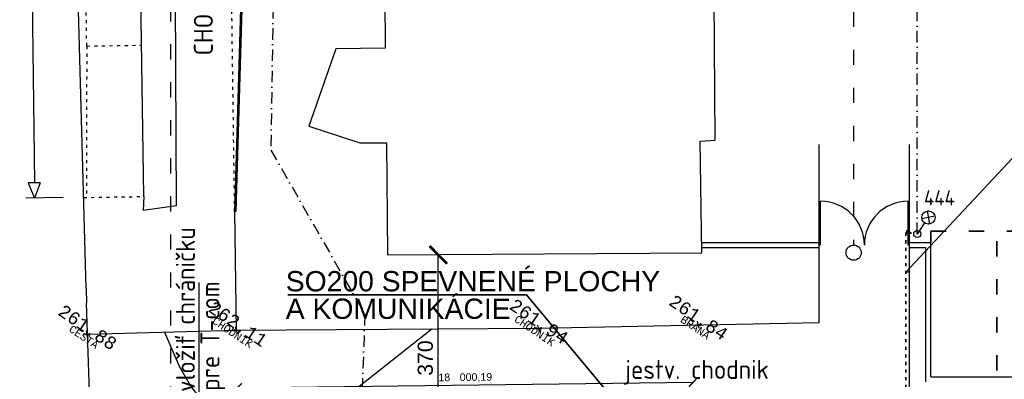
# Model space of a CAD drawing. Extents: x 4743276 to 9726129, y -4307434 to -1665362.
# Tile 49 of 121: x 4809615 to 4848494, y -2010024 to -1995837. Entities that reach past the tile are written whole.
import ezdxf
from ezdxf.enums import TextEntityAlignment as Align

# ---------------------------------------------------------------- set-up
doc = ezdxf.new("R2010")
doc.units = 0
doc.header["$MEASUREMENT"] = 0
doc.linetypes.add('ACAD_ISO03W100', pattern=[30, 12, -18])
doc.linetypes.add('BODKOCIARKOVANA_3', pattern=[5.6, 3, -1.3, 0, -1.3])
doc.layers.get('0').update_dxf_attribs({"linetype": 'CONTINUOUS'})
doc.layers.get('Defpoints').update_dxf_attribs({"color": 61, "linetype": 'CONTINUOUS'})
for name, color, linetype in [('body', 7, 'CONTINUOUS'), ('DIM', 7, 'CONTINUOUS'), ('MÚRY', 1, 'CONTINUOUS'), ('POPIS', 50, 'CONTINUOUS'), ('siete', 6, 'CONTINUOUS'), ('TENKÁ', 7, 'CONTINUOUS'), ('Výšky', 64, 'CONTINUOUS'), ('ZARIADOVACIE', 144, 'CONTINUOUS')]:
    doc.layers.add(name, color=color, linetype=linetype)
doc.styles.add('MONOTXT', font='MONOTXT', dxfattribs={"height": 0.2})
doc.styles.add('styl1', font='arial.ttf')
doc.styles.add('Style-Arial', font='arial.ttf')
doc.styles.add('STYLE1', font='isocp.shx')
doc.dimstyles.new('STANDARD 100', dxfattribs={"dimtxt": 300, "dimasz": 350, "dimexe": 10, "dimexo": 200, "dimgap": 100, "dimtad": 1, "dimdsep": 46, "dimlunit": 6, "dimtxsty": 'Style-Arial', "dimblk": 'ARCHTICK', "dimblk1": 'OBLIQUE', "dimblk2": 'ARCHTICK', "dimcen": 2.5, "dimse1": 1, "dimse2": 1, "dimadec": 0, "dimazin": 0, "dimtfac": 1, "dimtmove": 1, "dimatfit": 3, "dimldrblk": 'OBLIQUE', "dimfxl": 1, "dimtolj": 1, "dimtzin": 0, "dimarcsym": 0})
doc.dimstyles.new('STANDARD 200', dxfattribs={"dimtxt": 600, "dimasz": 700, "dimexe": 10, "dimexo": 200, "dimgap": 100, "dimtad": 1, "dimdsep": 46, "dimlunit": 6, "dimtxsty": 'Style-Arial', "dimblk": 'ARCHTICK', "dimblk1": 'OBLIQUE', "dimblk2": 'ARCHTICK', "dimcen": 2.5, "dimse1": 1, "dimse2": 1, "dimadec": 0, "dimazin": 0, "dimtfac": 1, "dimtmove": 1, "dimatfit": 3, "dimldrblk": 'OBLIQUE', "dimfxl": 1, "dimtolj": 1, "dimtzin": 0, "dimarcsym": 0})

# ---------------------------------------------------------------- blocks, each defined once
blk = doc.blocks.new('_ArchTick')
at = {"color": 0, "linetype": 'ByBlock', "const_width": 0.15}
blk.add_lwpolyline([(-0.5, -0.5), (0.5, 0.5)], dxfattribs=at)
blk = doc.blocks.new('*D42229')
at = {"layer": 'Defpoints', "color": 0}
for p in [(4821644, -2005114), (4826144, -2005114), (4821644, -2021484)]:
    blk.add_point(p, dxfattribs=at)
at = {"layer": 'ZARIADOVACIE', "color": 0, "lineweight": -2}
blk.add_line((4826144, -2021484), (4826144, -2005114), dxfattribs=at)
at = {"layer": 'ZARIADOVACIE', "color": 0, "linetype": 'ByBlock', "lineweight": -2, "xscale": 700, "yscale": 700, "zscale": 700}
for p, rotation in [((4826144, -2005114), 90), ((4826144, -2021484), 270)]:
    blk.add_blockref('_ArchTick', p, dxfattribs=dict(at, rotation=rotation))
at = {"layer": 'ZARIADOVACIE', "color": 0, "insert": (4825634, -2010028), "char_height": 600, "attachment_point": 5, "rotation": 90, "style": 'Style-Arial'}
blk.add_mtext('\\A1;16ﾠ370', dxfattribs=at)
blk = doc.blocks.new('_OBLIQUE')
at = {"color": 0, "linetype": 'ByBlock'}
blk.add_line((-0.5, -0.5), (0.5, 0.5), dxfattribs=at)
blk = doc.blocks.new('*D42520')
at = {"layer": 'Defpoints', "color": 0}
for p in [(4836213, -2010137), (4818241, -2012576), (4836240, -2012355)]:
    blk.add_point(p, dxfattribs=at)
at = {"layer": 'DIM', "color": 0, "lineweight": -2}
blk.add_line((4818214, -2010358), (4836213, -2010137), dxfattribs=at)
at = {"layer": 'DIM', "color": 0, "linetype": 'ByBlock', "lineweight": -2, "xscale": 350, "yscale": 350, "zscale": 350}
for p, rotation in [((4836213, -2010137), 0.7014720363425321), ((4818214, -2010358), 180.7014720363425)]:
    blk.add_blockref('_ArchTick', p, dxfattribs=dict(at, rotation=rotation))
at = {"layer": 'DIM', "color": 0, "insert": (4827210, -2009967), "char_height": 300, "attachment_point": 5, "rotation": 0.7015, "style": 'Style-Arial'}
blk.add_mtext('\\A1;18ﾠ000,19', dxfattribs=at)

msp = doc.modelspace()

# ---------------------------------------------------------------- linework, layer by layer
at = {"layer": 'body', "color": 1, "linetype": 'Continuous'}
for p, q in [((4818169.531, -2008094.442), (4818142.546, -2007955.619)), ((4830096.142, -2008023.609), (4829957.319, -2008050.594)), ((4830096.142, -2008023.609), (4830069.158, -2007884.786)), ((4830096.142, -2008023.609), (4830234.966, -2007996.625)), ((4830096.142, -2008023.609), (4830123.127, -2008162.432)), ((4836405.931, -2007873.301), (4836267.107, -2007900.285)), ((4836405.931, -2007873.301), (4836378.946, -2007734.478)), ((4836405.931, -2007873.301), (4836544.754, -2007846.316)), ((4836405.931, -2007873.301), (4836432.915, -2008012.124)), ((4812274.876, -2008256.981), (4812136.052, -2008283.966)), ((4812274.876, -2008256.981), (4812247.891, -2008118.158)), ((4812274.876, -2008256.981), (4812413.699, -2008229.997)), ((4812274.876, -2008256.981), (4812301.86, -2008395.804)), ((4818169.531, -2008094.442), (4818030.708, -2008121.427)), ((4818169.531, -2008094.442), (4818308.354, -2008067.458)), ((4818169.531, -2008094.442), (4818196.515, -2008233.265))]:
    msp.add_line(p, q, dxfattribs=at)
at = {"layer": 'MÚRY', "linetype": 'Continuous'}
for p, q in [((4823945.683, -1982719.215), (4824040.628, -1996956.318)), ((4837078.816, -2000588.074), (4837025.881, -1992941.133)), ((4822101.754, -1996987.433), (4821036.883, -2000032.568)), ((4824040.628, -1996956.318), (4822101.754, -1996987.433)), ((4821036.883, -2000032.568), (4823052.452, -2000692.48)), ((4836487.859, -2000623.707), (4837078.816, -2000588.074)), ((4836544.465, -2005028.397), (4836487.859, -2000623.707)), ((4823052.452, -2000692.48), (4824103.638, -2000689.845)), ((4824103.638, -2000689.845), (4824135.178, -2005113.815)), ((4824135.178, -2005113.815), (4836544.465, -2005028.397))]:
    msp.add_line(p, q, dxfattribs=at)
at = {"layer": 'POPIS', "color": 254}
for p, q in [((4844599.949, -2005795), (4850131, -1999890)), ((4844776.5, -2005795), (4844599.949, -2005795)), ((4816684.5, -2006204), (4816684.5, -2010957))]:
    msp.add_line(p, q, dxfattribs=at)
at = {"layer": 'siete', "color": 5, "linetype": 'ACAD_ISO03W100', "ltscale": 50}
msp.add_line((4815579, -2033405.237), (4815579, -1969181), dxfattribs=at)
at = {"layer": 'siete', "color": 23, "linetype": 'ACAD_ISO03W100', "ltscale": 50}
msp.add_line((4842544.465, -1974523.293), (4842544.465, -2004728.397), dxfattribs=at)
at = {"layer": 'siete', "linetype": 'BODKOCIARKOVANA_3', "lineweight": 25, "ltscale": 150}
msp.add_line((4845055.221, -2004292.574), (4845055.221, -1977474), dxfattribs=at)
at = {"layer": 'siete', "color": 110, "linetype": 'BODKOCIARKOVANA_3', "lineweight": 25, "ltscale": 150}
for p, q in [((4819658.104, -1992816.317), (4819534.104, -2000978.317)), ((4819534.104, -2000978.317), (4823241.104, -2007456.317)), ((4823241.104, -2007456.317), (4823034.604, -2013598.317))]:
    msp.add_line(p, q, dxfattribs=at)
at = {"layer": 'siete', "linetype": 'Continuous'}
for p, q in [((4845445.24, -2003381.992), (4845545.933, -2003897.418)), ((4845753.394, -2003589.844), (4845237.779, -2003689.566)), ((4844645.702, -2004148.98), (4844599.949, -2004257.155)), ((4844825.235, -2004257.155), (4844645.702, -2004148.98)), ((4845348.798, -2003857.328), (4845055.221, -2004292.574)), ((4844599.949, -2004257.155), (4844825.235, -2004257.155))]:
    msp.add_line(p, q, dxfattribs=at)
at = {"layer": 'siete', "linetype": 'ACAD_ISO03W100', "lineweight": 35, "ltscale": 10}
msp.add_line((4844599.949, -2016060.512), (4844599.949, -2004257.155), dxfattribs=at)
at = {"layer": 'siete', "linetype": 'Continuous'}
for centre, radius in [((4845495.585, -2003639.707), 262.5), ((4845055.221, -2004292.574), 140)]:
    msp.add_circle(centre, radius, dxfattribs=at)
at = {"layer": 'siete', "color": 23, "ltscale": 50}
msp.add_circle((4842544.465, -2005028.397), 300, dxfattribs=at)
at = {"layer": 'TENKÁ', "color": 125}
for p, q in [((4809615.446, -1955537.269), (4810197.692, -2002272.536)), ((4810423.415, -2002266.817), (4809956.478, -2002278.648)), ((4809956.478, -2002278.648), (4810205.19, -2002874.354)), ((4809956.478, -2002278.648), (4810205.19, -2002874.354)), ((4810423.415, -2002266.817), (4810205.19, -2002874.354)), ((4810423.415, -2002266.817), (4810205.19, -2002874.354)), ((4811336.489, -2002845.691), (4809864.181, -2002882.995))]:
    msp.add_line(p, q, dxfattribs=at)
at = {"layer": 'TENKÁ', "color": 125, "linetype": 'ACAD_ISO03W100', "ltscale": 10}
for p, q in [((4812263.752, -1996875.92), (4812157.418, -1989614.864)), ((4818103.46, -2003400.009), (4817910.843, -1989576.495)), ((4812263.752, -1996875.92), (4812246.43, -2002848.924)), ((4812263.752, -1996875.92), (4814427.114, -1996844.239)), ((4812263.752, -1996875.92), (4814427.114, -1996844.239)), ((4812141.713, -2002850.536), (4814514.538, -2002814))]:
    msp.add_line(p, q, dxfattribs=at)
at = {"layer": 'TENKÁ', "color": 7, "linetype": 'Continuous'}
for p, q in [((4818466.004, -1990946.664), (4818103.46, -2003400.009)), ((4818515.983, -1990948.119), (4818153.439, -2003401.464)), ((4814514.538, -2002814), (4814344.61, -1991210.364)), ((4815804.256, -2003178.303), (4815755.07, -1991171.472)), ((4841188.777, -2007801.928), (4841188.777, -2000759.5)), ((4844745.757, -2004628.397), (4844745.757, -2000759.5)), ((4814514.538, -2002814), (4814487.8, -2003361.633)), ((4815804.256, -2003178.303), (4814487.8, -2003361.633)), ((4818103.46, -2003400.009), (4818168.871, -2008094.378)), ((4818153.439, -2003401.464), (4818103.46, -2003400.009)), ((4818103.46, -2003400.009), (4818128.449, -2003400.736)), ((4844745.757, -2010624.048), (4844745.757, -2004828.397))]:
    msp.add_line(p, q, dxfattribs=at)
at = {"layer": 'TENKÁ'}
for p, q in [((4841238.777, -2004728.397), (4841238.777, -2002999.907)), ((4844695.757, -2004728.397), (4844695.757, -2002999.907)), ((4836544.465, -2004628.397), (4841188.777, -2004628.397)), ((4836544.465, -2004828.397), (4841188.777, -2004828.397)), ((4844745.757, -2004828.397), (4844745.757, -2004628.397)), ((4844745.757, -2004628.397), (4845595.757, -2004628.397)), ((4844745.757, -2004828.397), (4845395.757, -2004828.397)), ((4845395.757, -2010124.048), (4845395.757, -2004828.397)), ((4845595.757, -2009924.048), (4845595.757, -2004628.397)), ((4812240.673, -2006439.429), (4812256.552, -2007015.31)), ((4812579.536, -2016591.18), (4812256.552, -2007015.31)), ((4845595.757, -2009924.048), (4870571.898, -2009924.048))]:
    msp.add_line(p, q, dxfattribs=at)
at = {"layer": 'TENKÁ', "color": 252, "linetype": 'ACAD_ISO03W100', "lineweight": 35, "ltscale": 50}
for p, q in [((4845595.757, -2004174.048), (4868995.757, -2004174.048)), ((4845595.757, -2004628.397), (4845595.757, -2004174.048)), ((4848195.757, -2009674.048), (4848195.757, -2004174.048))]:
    msp.add_line(p, q, dxfattribs=at)
at = {"layer": 'TENKÁ', "color": 30, "lineweight": 35, "ltscale": 0.25}
for p in [(4820201.741, -2006698.375), (4835235.741, -2013403.568)]:
    msp.add_line(p, (4829632.811, -2006698.375), dxfattribs=at)
at = {"layer": 'TENKÁ'}
msp.add_lwpolyline([(4812240.673, -2006439.429), (4811175.593, -1967813.082), (4810823.629, -1939286.61)], dxfattribs=at)
at = {"layer": 'TENKÁ', "color": 7, "linetype": 'Continuous'}
msp.add_lwpolyline([(4841188.777, -2007801.928), (4830096.142, -2008023.609), (4818169.531, -2008094.442), (4812274.876, -2008256.981)], dxfattribs=at)
at = {"layer": 'TENKÁ'}
for centre, start, end in [((4841238.777, -2004728.397), 0, 90), ((4844695.757, -2004728.397), 90, 180)]:
    msp.add_arc(centre, 1728.49, start, end, dxfattribs=at)
at = {"layer": 'Výšky', "color": 34, "linetype": 'Continuous'}
msp.add_lwpolyline([(4825886.325, -2008048.819), (4823078.833, -2010274.376), (4822327.491, -2010795.163), (4820706.078, -2011656.91), (4818921.149, -2012198.357), (4818754.074, -2012320.876), (4818445.617, -2012686.979), (4818036.558, -2012533.747), (4817482.681, -2011705.761), (4816371.451, -2010295.277), (4815930.485, -2009523.74), (4815350.083, -2008172.105)], dxfattribs=at)

# ---------------------------------------------------------------- texts
at = {"color": 2, "linetype": 'Continuous', "style": 'MONOTXT'}
for s, p in [('CHODNIK', (4818106.524, -2008051.944)), ('CHODNIK', (4830033.136, -2007981.111)), ('BRANA', (4836377.743, -2007854.288)), ('CESTA', (4812233.424, -2008229.022))]:
    msp.add_text(s, height=300, rotation=326, dxfattribs=at).set_placement(p, align=Align.TOP_CENTER)
at = {"layer": 'siete', "linetype": 'Continuous', "style": 'STYLE1'}
msp.add_text('444', height=600, dxfattribs=at).set_placement((4845322.127, -2003163.014))
at = {"layer": 'TENKÁ', "ltscale": 0.25, "style": 'STYLE1'}
msp.add_text('CHODNÍK', height=750, rotation=90, dxfattribs=at).set_placement((4816744.926, -1995454.609), align=Align.MIDDLE)
for s, p in [('vložiť chráničku', (4816535.105, -2010527.395)), ('pre T-com', (4817505.004, -2010485.74))]:
    msp.add_text(s, height=750, rotation=90, dxfattribs=at).set_placement(p)
for s, p in [('SAMOSTATNÁ PROJEKTOVÁ DOKUMENTÁCIA', (4858618.5, -2003067)), ('jestv. chodnik', (4836365.934, -2009746.249))]:
    msp.add_text(s, height=750, dxfattribs=at).set_placement(p, align=Align.MIDDLE)
at = {"layer": 'TENKÁ', "color": 30, "lineweight": 35, "ltscale": 0.25, "style": 'styl1'}
for s, p in [('SO200 SPEVNENÉ PLOCHY ', (4820121.962, -2006554.675)), ('A KOMUNIKÁCIE', (4820121.962, -2007640.675))]:
    msp.add_text(s, height=800, dxfattribs=at).set_placement(p)
at = {"layer": 'Výšky', "linetype": 'Continuous', "style": 'MONOTXT'}
for s, p in [('261.84', (4836280.746, -2007788.863)), ('261.88', (4812158.81, -2008178.694)), ('262.11', (4818094.917, -2008044.115)), ('261.94', (4829981.735, -2007946.441))]:
    msp.add_text(s, height=500, rotation=326, dxfattribs=at).set_placement(p, align=Align.CENTER)

# ---------------------------------------------------------------- dimensions: what is measured, and where the dimension line sits
at = {"layer": 'DIM'}
dim = msp.add_aligned_dim(p1=(4818240.904, -2012575.564), p2=(4836239.745, -2012355.193), distance=2217.987, dimstyle='STANDARD 100', dxfattribs=at)
dim.commit()
dim.dimension.update_dxf_attribs({"geometry": '*D42520', "text_midpoint": (4827209.739, -2009967.292)})
at = {"layer": 'ZARIADOVACIE', "color": 7}
dim = msp.add_linear_dim(base=(4826144, -2005114.048), p1=(4821643.799, -2021484.048), p2=(4821643.799, -2005114.048), angle=90, dimstyle='STANDARD 200', override={"dimtxsty": 'Style-Arial', "dimldrblk": 'OBLIQUE'}, dxfattribs=at)
dim.commit()
dim.dimension.update_dxf_attribs({"geometry": '*D42229', "text_midpoint": (4826040.5, -2010028), "dimtype": 160})

doc.saveas('drawing.dxf')
